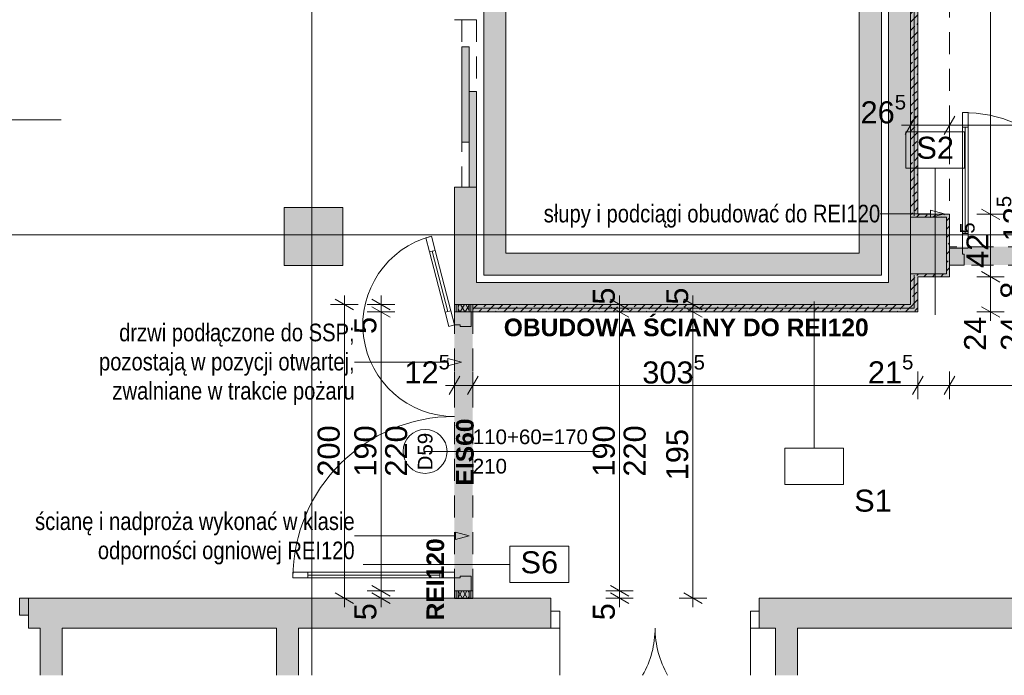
# Paper-space layout 'A-34 RZUT - PIĘTRO 4' of a CAD drawing. Header units: millimetres. Extents: x 0 to 800, y 0 to 550.
# Tile 7 of 15: x 318 to 452, y 111 to 200. Entities that reach past the tile are written whole.
import ezdxf
from ezdxf.xclip import XClip

# ---------------------------------------------------------------- set-up
doc = ezdxf.new("R2010")
doc.units = ezdxf.units.MM
doc.header["$MEASUREMENT"] = 0
doc.header["$XCLIPFRAME"] = 0
for name, pattern in [('ACAD_ISO03W100', [300, 120, -180]), ('DASHDOTX2', [1000, 500, -250, 0, -250]), ('Przer. długie kreski', [2.5, 1.5, -1]), ('PRZERYWANA_DU_A', [550, 350, -200])]:
    doc.linetypes.add(name, pattern=pattern)
for name, color, linetype, lineweight in [('A_linie przekroju_Nr_pióra__1', 7, 'Continuous', 20), ('A_winda_Nr_pióra__1', 7, 'Continuous', 20), ('A_wymiary_Nr_pióra__1', 7, 'Continuous', 20), ('A_wymiary_Nr_pióra__2', 8, 'Continuous', 13), ('A_ściany proj_Nr_pióra__1', 7, 'Continuous', 20), ('A_ściany proj_Nr_pióra__2', 8, 'Continuous', 13), ('A_ściany_Nr_pióra__1', 7, 'Continuous', 20), ('Drzwi Archicad_Nr_pióra__1', 7, 'Continuous', 20), ('Drzwi Archicad_Nr_pióra__3', 252, 'Continuous', 13), ('Znaczniki drzwi Archicada_Nr_pióra__3', 252, 'Continuous', 13)]:
    doc.layers.add(name, color=color, linetype=linetype, lineweight=lineweight)
for name, color, linetype, lineweight, true_color in [('A_opis ścian_Nr_pióra__19', 7, 'Continuous', 5, 0x191919), ('A_opis_Nr_pióra__10', 7, 'Continuous', 13, 0x4b4b4b), ('A_opis_Nr_pióra__255', 7, 'Continuous', 15, 0x242424), ('A_opis_Nr_pióra__8', 7, 'Continuous', 13, 0x4c4c4c), ('A_osie_Nr_pióra__16', 7, 'Continuous', 5, 0x0f0f0f), ('A_ppoż proj_Nr_pióra__10', 7, 'Continuous', 13, 0x4b4b4b), ('A_ppoż proj_Nr_pióra__8', 7, 'Continuous', 13, 0x4c4c4c), ('A_ściany proj_Nr_pióra__10', 7, 'Continuous', 13, 0x4b4b4b), ('A_ściany proj_Nr_pióra__21', 7, 'Continuous', 5, 0xb0b0b0)]:
    doc.layers.add(name, color=color, linetype=linetype, lineweight=lineweight, true_color=true_color)
for name, color, linetype in [('A_podrys', 7, 'Continuous'), ('A_ppoż', 7, 'Continuous'), ('A_ppoż proj', 7, 'Continuous'), ('A_winda', 7, 'Continuous'), ('A_ściany', 7, 'Continuous'), ('A_ściany proj', 7, 'Continuous'), ('Drzwi Archicad', 7, 'Continuous')]:
    doc.layers.add(name, color=color, linetype=linetype)
doc.styles.add('STYL_AUTOMATYCZNY_1', font='arial.ttf')
doc.styles.add('STYL_AUTOMATYCZNY_2', font='ARIALN.TTF')
doc.styles.add('STYL_AUTOMATYCZNY_3', font='arial.ttf')
doc.styles.add('STYL_AUTOMATYCZNY_4', font='arial.ttf')
doc.styles.add('STYL_AUTOMATYCZNY_5', font='arial.ttf')
pattern_1 = [(45, (-3193.2107, -647.6028), (-1.1404925, 1.1404925), []), (45, (-3192.0702, -647.6028), (-1.1404925, 1.1404925), [0.80646, -0.40322])]
pattern_2 = [(0, (-3193.2107, -647.6028), (0, 2), [0, -2])]
pattern_3 = [(60, (-3193.2107, -647.60284), (-0.51961524, 0.3), []), (120, (-3193.2107, -647.60284), (0.51961524, 0.3), [])]

# ---------------------------------------------------------------- blocks, each defined once
blk = doc.blocks.new('Rysunek_1_1', base_point=(-3193.21, -647.6))
at = {"layer": 'A_ppoż', "linetype": 'Continuous', "lineweight": 0, "true_color": 0x121212}
for points in [[(444.3, 166.44), (486.23, 166.44), (486.23, 168.94), (444.3, 168.94)], [(376.83, 121.03), (379.33, 121.03), (379.33, 161.05), (376.83, 161.05)]]:
    blk.add_hatch(color=250, dxfattribs=at).paths.add_polyline_path(points)
at = {"layer": 'A_ppoż proj', "linetype": 'Continuous', "lineweight": 0, "true_color": 0x121212}
blk.add_hatch(color=250, dxfattribs=at).paths.add_polyline_path([(438.99, 243.17), (438.99, 172.95), (443.89, 172.95), (443.89, 165.25), (438.99, 165.25), (438.99, 161.05), (379.33, 161.05), (379.33, 160.05), (439.99, 160.05), (439.99, 164.85), (444.29, 164.85), (444.29, 173.35), (439.99, 173.35), (439.99, 242.77), (444.31, 242.77), (444.31, 251.37), (438.74, 251.37), (438.74, 253.05), (355.88, 253.05), (355.88, 292.05), (353.38, 292.05), (353.38, 253.05), (352.98, 253.05), (352.98, 238.35), (361.88, 238.35), (361.88, 249.05), (376.83, 249.05), (376.83, 250.05), (361.48, 250.05), (361.48, 238.75), (353.38, 238.75), (353.38, 252.05), (437.74, 252.05), (437.74, 250.97), (443.91, 250.97), (443.91, 243.17)])
at = {"layer": 'A_winda', "linetype": 'Continuous', "lineweight": 0, "true_color": 0xfdfdfd}
h = blk.add_hatch(color=7, dxfattribs=at)
h.paths.add_polyline_path([(380.83, 204.05), (380.83, 165.05), (435.01, 165.05), (435.01, 204.05)])
h.paths.add_polyline_path([(432.01, 201.05), (432.01, 168.05), (383.83, 168.05), (383.83, 201.05)], flags=0)
for points in [[(377.83, 196.19), (377.83, 183.19), (378.83, 183.19), (378.83, 196.19)], [(378.83, 190.07), (378.83, 177.07), (379.83, 177.07), (379.83, 190.07)]]:
    blk.add_hatch(color=7, dxfattribs=at).paths.add_polyline_path(points)
at = {"layer": 'A_ściany', "linetype": 'Continuous', "lineweight": 0, "true_color": 0x000000}
for points in [[(438.99, 161.05), (438.99, 243.17), (435.99, 243.17), (435.99, 164.05)], [(376.83, 161.05), (379.83, 164.05), (379.83, 177.07), (376.83, 177.07)], [(361.6, 174.29), (353.64, 174.29), (353.64, 166.39), (361.6, 166.39)], [(443.89, 165.25), (443.89, 172.95), (438.99, 172.95), (438.99, 165.25)], [(435.99, 164.05), (379.83, 164.05), (376.83, 161.05), (438.99, 161.05)], [(318.78, 121.05), (318.78, 116.99), (389.98, 116.99), (389.98, 121.05)], [(418.38, 116.99), (463.98, 116.99), (463.98, 121.05), (418.38, 121.05)], [(323.38, 116.99), (320.38, 116.99), (320.38, 110.55), (323.38, 110.55)], [(355.58, 116.99), (352.58, 116.99), (352.58, 110.55), (355.58, 110.55)], [(423.58, 116.99), (420.58, 116.99), (420.58, 110.55), (423.58, 110.55)]]:
    blk.add_hatch(color=18, dxfattribs=at).paths.add_polyline_path(points)
at = {"layer": 'A_ściany proj', "linetype": 'Continuous', "lineweight": 0, "true_color": 0x4b4b4b}
h = blk.add_hatch(dxfattribs=at)
h.set_pattern_fill('FP_65_0001', color=251, style=0, pattern_type=2)
h.set_pattern_definition(pattern_1)
h.paths.add_polyline_path([(438.99, 243.17), (438.99, 172.95), (439.49, 173.15), (439.49, 242.97)])
h = blk.add_hatch(dxfattribs=at)
h.set_pattern_fill('FP_65_0001', color=251, style=0, pattern_type=2)
h.set_pattern_definition(pattern_1)
h.paths.add_polyline_path([(439.49, 242.77), (439.49, 173.35), (439.99, 173.35), (439.99, 242.77)])
h = blk.add_hatch(dxfattribs=at)
h.set_pattern_fill('FP_65_0001', color=251, style=0, pattern_type=2)
h.set_pattern_definition(pattern_1)
h.paths.add_polyline_path([(439.49, 173.15), (438.99, 172.95), (439.49, 172.95)])
h = blk.add_hatch(dxfattribs=at)
h.set_pattern_fill('FP_65_0001', color=251, style=0, pattern_type=2)
h.set_pattern_definition(pattern_1)
h.paths.add_polyline_path([(439.99, 173.35), (439.49, 173.15), (439.49, 172.95), (439.99, 172.95)])
h = blk.add_hatch(dxfattribs=at)
h.set_pattern_fill('FP_65_0001', color=251, style=0, pattern_type=2)
h.set_pattern_definition(pattern_1)
h.paths.add_polyline_path([(439.49, 173.15), (439.99, 173.35), (439.49, 173.35)])
h = blk.add_hatch(dxfattribs=at)
h.set_pattern_fill('FP_65_0001', color=251, style=0, pattern_type=2)
h.set_pattern_definition(pattern_1)
h.paths.add_polyline_path([(439.99, 172.95), (443.89, 172.95), (444.29, 173.35), (439.99, 173.35)])
h = blk.add_hatch(dxfattribs=at)
h.set_pattern_fill('FP_65_0001', color=251, style=0, pattern_type=2)
h.set_pattern_definition(pattern_1)
h.paths.add_polyline_path([(444.29, 164.85), (444.29, 173.35), (443.89, 172.95), (443.89, 165.25)])
h = blk.add_hatch(dxfattribs=at)
h.set_pattern_fill('FP_65_0001', color=251, style=0, pattern_type=2)
h.set_pattern_definition(pattern_1)
h.paths.add_polyline_path([(438.99, 165.25), (438.99, 161.05), (439.49, 160.55), (439.49, 165.05)])
h = blk.add_hatch(dxfattribs=at)
h.set_pattern_fill('FP_65_0001', color=251, style=0, pattern_type=2)
h.set_pattern_definition(pattern_1)
h.paths.add_polyline_path([(439.49, 165.25), (438.99, 165.25), (439.49, 165.05)])
h = blk.add_hatch(dxfattribs=at)
h.set_pattern_fill('FP_65_0001', color=251, style=0, pattern_type=2)
h.set_pattern_definition(pattern_1)
h.paths.add_polyline_path([(439.49, 165.25), (439.49, 165.05), (439.99, 164.85), (439.99, 165.25)])
h = blk.add_hatch(dxfattribs=at)
h.set_pattern_fill('FP_65_0001', color=251, style=0, pattern_type=2)
h.set_pattern_definition(pattern_1)
h.paths.add_polyline_path([(439.99, 164.85), (444.29, 164.85), (443.89, 165.25), (439.99, 165.25)])
h = blk.add_hatch(dxfattribs=at)
h.set_pattern_fill('FP_65_0001', color=251, style=0, pattern_type=2)
h.set_pattern_definition(pattern_1)
h.paths.add_polyline_path([(439.99, 164.85), (439.49, 165.05), (439.49, 164.85)])
h = blk.add_hatch(dxfattribs=at)
h.set_pattern_fill('FP_65_0001', color=251, style=0, pattern_type=2)
h.set_pattern_definition(pattern_1)
h.paths.add_polyline_path([(439.49, 164.85), (439.49, 160.55), (439.99, 160.05), (439.99, 164.85)])
at = {"layer": 'A_ściany proj', "linetype": 'Continuous', "lineweight": 13}
h = blk.add_hatch(dxfattribs=at)
h.set_pattern_fill('gypsum_0001', color=8, style=0, pattern_type=2)
h.set_pattern_definition(pattern_2)
h.paths.add_polyline_path([(376.83, 161.05), (376.83, 160.05), (377.08, 160.05), (377.08, 161.05)])
h = blk.add_hatch(dxfattribs=at)
h.set_pattern_fill('gypsum_0001', color=8, style=0, pattern_type=2)
h.set_pattern_definition(pattern_2)
h.paths.add_polyline_path([(377.33, 161.05), (377.08, 161.05), (377.08, 160.05), (377.33, 160.05)])
h = blk.add_hatch(dxfattribs=at)
h.set_pattern_fill('batt_insulation_0001', color=8, style=0, pattern_type=2)
h.set_pattern_definition(pattern_3)
h.paths.add_polyline_path([(377.33, 161.05), (377.33, 160.05), (378.83, 160.05), (378.83, 161.05)])
h = blk.add_hatch(dxfattribs=at)
h.set_pattern_fill('gypsum_0001', color=8, style=0, pattern_type=2)
h.set_pattern_definition(pattern_2)
h.paths.add_polyline_path([(378.83, 161.05), (378.83, 160.05), (379.08, 160.05), (379.08, 161.05)])
h = blk.add_hatch(dxfattribs=at)
h.set_pattern_fill('gypsum_0001', color=8, style=0, pattern_type=2)
h.set_pattern_definition(pattern_2)
h.paths.add_polyline_path([(379.08, 161.05), (379.08, 160.05), (379.33, 160.05), (379.33, 161.05)])
at = {"layer": 'A_ściany proj', "linetype": 'Continuous', "lineweight": 0, "true_color": 0x4b4b4b}
h = blk.add_hatch(dxfattribs=at)
h.set_pattern_fill('FP_65_0001', color=251, style=0, pattern_type=2)
h.set_pattern_definition(pattern_1)
h.paths.add_polyline_path([(438.99, 161.05), (379.33, 161.05), (379.33, 160.55), (439.49, 160.55)])
h = blk.add_hatch(dxfattribs=at)
h.set_pattern_fill('FP_65_0001', color=251, style=0, pattern_type=2)
h.set_pattern_definition(pattern_1)
h.paths.add_polyline_path([(379.33, 160.05), (439.99, 160.05), (439.49, 160.55), (379.33, 160.55)])
at = {"layer": 'A_ściany proj', "linetype": 'Continuous', "lineweight": 13}
h = blk.add_hatch(dxfattribs=at)
h.set_pattern_fill('gypsum_0001', color=8, style=0, pattern_type=2)
h.set_pattern_definition(pattern_2)
h.paths.add_polyline_path([(376.83, 121.03), (377.08, 121.03), (377.08, 122.05), (376.83, 122.05)])
h = blk.add_hatch(dxfattribs=at)
h.set_pattern_fill('gypsum_0001', color=8, style=0, pattern_type=2)
h.set_pattern_definition(pattern_2)
h.paths.add_polyline_path([(377.08, 122.05), (377.08, 121.03), (377.33, 121.03), (377.33, 122.05)])
h = blk.add_hatch(dxfattribs=at)
h.set_pattern_fill('batt_insulation_0001', color=8, style=0, pattern_type=2)
h.set_pattern_definition(pattern_3)
h.paths.add_polyline_path([(377.33, 121.03), (378.83, 121.03), (378.83, 122.05), (377.33, 122.05)])
h = blk.add_hatch(dxfattribs=at)
h.set_pattern_fill('gypsum_0001', color=8, style=0, pattern_type=2)
h.set_pattern_definition(pattern_2)
h.paths.add_polyline_path([(378.83, 121.03), (379.08, 121.03), (379.08, 122.05), (378.83, 122.05)])
h = blk.add_hatch(dxfattribs=at)
h.set_pattern_fill('gypsum_0001', color=8, style=0, pattern_type=2)
h.set_pattern_definition(pattern_2)
h.paths.add_polyline_path([(379.08, 121.03), (379.33, 121.03), (379.33, 122.05), (379.08, 122.05)])
at = {"layer": 'Drzwi Archicad', "linetype": 'Continuous', "lineweight": 0, "true_color": 0xfdfdfd}
blk.add_hatch(color=7, dxfattribs=at).paths.add_polyline_path([(318.78, 121.05), (317.58, 121.05), (317.58, 118.75), (318.78, 118.75)])
at = {"layer": 'A_linie przekroju_Nr_pióra__1', "color": 7, "linetype": 'ACAD_ISO03W100', "lineweight": 20, "ltscale": 2}
blk.add_line((83.24, 186.21), (545.17, 186.21), dxfattribs=at)
at = {"layer": 'A_opis ścian_Nr_pióra__19', "color": 250, "linetype": 'Continuous', "lineweight": 5, "ltscale": 2, "true_color": 0x191919}
for p, q in [((446.35, 184.61), (438.35, 184.61)), ((438.35, 184.61), (438.35, 179.66)), ((446.35, 179.66), (446.35, 184.61)), ((438.35, 179.66), (446.35, 179.66)), ((442.35, 179.66), (442.35, 159.66)), ((425.87, 141.47), (425.87, 161.47)), ((429.87, 141.47), (421.87, 141.47)), ((421.87, 141.47), (421.87, 136.52)), ((429.87, 136.52), (429.87, 141.47)), ((421.87, 136.52), (429.87, 136.52)), ((392.4, 128.12), (384.4, 128.12)), ((384.4, 128.12), (384.4, 123.17)), ((392.4, 123.17), (392.4, 128.12)), ((384.4, 125.65), (364.4, 125.65)), ((384.4, 123.17), (392.4, 123.17))]:
    blk.add_line(p, q, dxfattribs=at)
at = {"layer": 'A_opis_Nr_pióra__255', "color": 250, "linetype": 'Continuous', "lineweight": 15, "ltscale": 2, "true_color": 0x242424}
for p, q in [((435.01, 173.43), (434.85, 173.43)), ((441.71, 173.43), (435.01, 173.43)), ((441.71, 172.93), (441.71, 173.93)), ((443.57, 173.43), (441.71, 173.93)), ((443.57, 173.43), (441.71, 172.93)), ((367.25, 153.22), (363.23, 153.22)), ((375.95, 153.22), (367.25, 153.22)), ((375.95, 152.72), (375.95, 153.72)), ((377.81, 153.22), (375.95, 153.72)), ((377.81, 153.22), (375.95, 152.72)), ((363.39, 129.53), (363.23, 129.53)), ((376.98, 129.53), (363.39, 129.53)), ((376.98, 129.03), (376.98, 130.03)), ((378.84, 129.53), (376.98, 130.03)), ((378.84, 129.53), (376.98, 129.03))]:
    blk.add_line(p, q, dxfattribs=at)
at = {"layer": 'A_osie_Nr_pióra__16', "color": 250, "linetype": 'DASHDOTX2', "lineweight": 5, "ltscale": 2, "true_color": 0x0f0f0f}
for p, q in [((357.38, 409.46), (357.38, 110.55)), ((545.17, 170.55), (96.77, 170.55))]:
    blk.add_line(p, q, dxfattribs=at)
at = {"layer": 'A_ppoż proj_Nr_pióra__10', "color": 251, "linetype": 'Przer. długie kreski', "lineweight": 13, "ltscale": 2, "true_color": 0x4b4b4b}
blk.add_line((444.31, 243.17), (444.29, 172.95), dxfattribs=at)
at = {"layer": 'A_winda_Nr_pióra__1', "color": 7, "linetype": 'Przer. długie kreski', "lineweight": 20, "ltscale": 2}
for p, q in [((377.83, 199.87), (377.83, 177.07)), ((379.83, 199.87), (379.83, 177.87))]:
    blk.add_line(p, q, dxfattribs=at)
at = {"layer": 'A_winda_Nr_pióra__1', "color": 7, "linetype": 'PRZERYWANA_DU_A', "lineweight": 20, "ltscale": 2, "flags": 128}
for points in [[(380.83, 204.05), (435.01, 204.05), (435.01, 165.05), (380.83, 165.05)], [(432.01, 201.05), (432.01, 168.05), (383.83, 168.05), (383.83, 201.05)]]:
    blk.add_lwpolyline(points, close=True, dxfattribs=at)
at = {"layer": 'A_winda_Nr_pióra__1', "color": 7, "linetype": 'Continuous', "lineweight": 20, "ltscale": 2, "flags": 128}
for points in [[(377.83, 196.19), (377.83, 183.19), (378.83, 183.19), (378.83, 196.19)], [(378.83, 190.07), (378.83, 177.07), (379.83, 177.07), (379.83, 190.07)]]:
    blk.add_lwpolyline(points, close=True, dxfattribs=at)
at = {"layer": 'A_wymiary_Nr_pióra__1', "color": 7, "linetype": 'Continuous', "lineweight": 20, "ltscale": 2}
for p, q in [((439.71, 186.73), (438.27, 184.23)), ((445.01, 186.73), (443.57, 184.23)), ((448.64, 174.07), (451.14, 172.63)), ((448.64, 165.57), (451.14, 164.13)), ((363.08, 160.32), (360.58, 161.77)), ((365.58, 161.77), (368.08, 160.32)), ((398.08, 161.77), (400.58, 160.32)), ((408.08, 161.77), (410.58, 160.32)), ((368.08, 159.32), (365.58, 160.77)), ((400.58, 159.32), (398.08, 160.77)), ((410.58, 159.32), (408.08, 160.77)), ((448.64, 160.77), (451.14, 159.33)), ((377.56, 151.3), (376.11, 148.8)), ((380.06, 151.3), (378.61, 148.8)), ((440.71, 151.3), (439.27, 148.8)), ((445.01, 151.3), (443.57, 148.8)), ((365.58, 122.77), (368.08, 121.32)), ((398.08, 122.77), (400.58, 121.32)), ((360.58, 121.77), (363.08, 120.33)), ((365.58, 121.77), (368.08, 120.33)), ((398.08, 121.77), (400.58, 120.33)), ((408.08, 121.77), (410.58, 120.33))]:
    blk.add_line(p, q, dxfattribs=at)
at = {"layer": 'A_wymiary_Nr_pióra__2', "color": 8, "linetype": 'Continuous', "lineweight": 13, "ltscale": 2}
for p, q in [((449.89, 173.35), (449.89, 242.77)), ((438.99, 183.61), (438.99, 187.36)), ((444.29, 183.61), (444.29, 187.36)), ((437.77, 185.48), (438.99, 185.48)), ((438.99, 185.48), (444.29, 185.48)), ((444.29, 185.48), (486.23, 185.48)), ((451.77, 173.35), (448.02, 173.35)), ((449.89, 164.85), (449.89, 173.35)), ((451.77, 164.85), (448.02, 164.85)), ((449.89, 160.05), (449.89, 164.85)), ((363.71, 161.05), (359.96, 161.05)), ((361.83, 161.05), (361.83, 162.27)), ((361.83, 121.05), (361.83, 161.05)), ((368.71, 161.05), (364.96, 161.05)), ((366.83, 161.05), (366.83, 162.27)), ((366.83, 160.05), (366.83, 161.05)), ((401.21, 161.05), (397.46, 161.05)), ((399.33, 161.05), (399.33, 162.27)), ((399.33, 160.05), (399.33, 161.05)), ((411.21, 161.05), (407.46, 161.05)), ((409.33, 161.05), (409.33, 162.27)), ((409.33, 160.05), (409.33, 161.05)), ((368.71, 160.05), (364.96, 160.05)), ((366.83, 122.05), (366.83, 160.05)), ((401.21, 160.05), (397.46, 160.05)), ((399.33, 122.05), (399.33, 160.05)), ((411.21, 160.05), (407.46, 160.05)), ((409.33, 121.05), (409.33, 160.05)), ((451.77, 160.05), (448.02, 160.05)), ((449.89, 158.82), (449.89, 160.05)), ((376.83, 148.17), (376.83, 151.92)), ((379.33, 148.17), (379.33, 151.92)), ((439.99, 148.17), (439.99, 151.92)), ((444.29, 148.17), (444.29, 151.92)), ((375.61, 150.05), (376.83, 150.05)), ((376.83, 150.05), (379.33, 150.05)), ((379.33, 150.05), (439.99, 150.05)), ((439.99, 150.05), (444.29, 150.05)), ((444.29, 150.05), (485.29, 150.05)), ((363.71, 121.05), (359.96, 121.05)), ((361.83, 119.82), (361.83, 121.05)), ((368.71, 122.05), (364.96, 122.05)), ((368.71, 121.05), (364.96, 121.05)), ((366.83, 121.05), (366.83, 122.05)), ((366.83, 119.82), (366.83, 121.05)), ((401.21, 122.05), (397.46, 122.05)), ((401.21, 121.05), (397.46, 121.05)), ((399.33, 121.05), (399.33, 122.05)), ((399.33, 119.82), (399.33, 121.05)), ((411.21, 121.05), (407.46, 121.05)), ((409.33, 119.82), (409.33, 121.05))]:
    blk.add_line(p, q, dxfattribs=at)
at = {"layer": 'A_ściany proj_Nr_pióra__1', "color": 7, "linetype": 'Continuous', "lineweight": 20, "ltscale": 2, "flags": 128}
for points in [[(438.99, 243.17), (438.99, 172.95)], [(439.99, 173.35), (439.99, 242.77)], [(444.29, 173.35), (439.99, 173.35)], [(444.29, 164.85), (444.29, 173.35)], [(439.99, 172.95), (443.89, 172.95)], [(443.89, 172.95), (443.89, 165.25)], [(438.99, 165.25), (438.99, 161.05)], [(443.89, 165.25), (439.99, 165.25)], [(439.99, 160.05), (439.99, 164.85)], [(439.99, 164.85), (444.29, 164.85)], [(376.83, 161.05), (376.83, 160.05)], [(379.33, 160.05), (379.33, 161.05)], [(438.99, 161.05), (379.33, 161.05)], [(379.33, 160.05), (439.99, 160.05)], [(376.83, 122.05), (376.83, 121.03)], [(379.33, 121.03), (379.33, 122.05)]]:
    blk.add_lwpolyline(points, dxfattribs=at)
at = {"layer": 'A_ściany proj_Nr_pióra__10', "color": 251, "linetype": 'Continuous', "lineweight": 13, "ltscale": 2, "true_color": 0x4b4b4b}
for p, q in [((439.49, 173.15), (439.49, 242.97)), ((439.49, 242.97), (439.49, 173.15)), ((439.49, 160.55), (439.49, 165.05)), ((439.49, 165.05), (439.49, 160.55)), ((379.33, 160.55), (439.49, 160.55)), ((439.49, 160.55), (379.33, 160.55))]:
    blk.add_line(p, q, dxfattribs=at)
at = {"layer": 'A_ściany proj_Nr_pióra__2', "color": 8, "linetype": 'Continuous', "lineweight": 13, "ltscale": 2, "flags": 128}
for points in [[(438.99, 172.95), (439.49, 172.95)], [(439.49, 172.95), (439.99, 172.95)], [(438.99, 165.25), (439.49, 165.25)], [(439.49, 165.25), (439.99, 165.25)], [(379.33, 160.55), (379.33, 161.05)], [(379.33, 160.05), (379.33, 160.55)]]:
    blk.add_lwpolyline(points, dxfattribs=at)
at = {"layer": 'A_ściany proj_Nr_pióra__21', "color": 253, "linetype": 'Continuous', "lineweight": 5, "ltscale": 2, "true_color": 0xb0b0b0}
for p, q in [((444.29, 168.74), (444.29, 168.94)), ((444.29, 168.69), (444.29, 168.74)), ((444.29, 168.44), (444.29, 168.69)), ((444.29, 166.94), (444.29, 168.44)), ((444.29, 166.69), (444.29, 166.94)), ((444.29, 166.44), (444.29, 166.69)), ((377.08, 161.05), (377.08, 160.05)), ((377.33, 161.05), (377.33, 160.05)), ((378.83, 160.05), (378.83, 161.05)), ((379.08, 160.05), (379.08, 161.05)), ((376.83, 160.05), (377.08, 160.05)), ((377.08, 160.05), (377.33, 160.05)), ((377.33, 160.05), (378.83, 160.05)), ((378.83, 160.05), (379.08, 160.05)), ((379.08, 160.05), (379.13, 160.05)), ((379.13, 160.05), (379.33, 160.05)), ((376.83, 122.05), (377.08, 122.05)), ((377.08, 122.05), (377.08, 121.03)), ((377.08, 122.05), (377.33, 122.05)), ((377.33, 122.05), (377.33, 121.03)), ((377.33, 122.05), (378.83, 122.05)), ((378.83, 121.03), (378.83, 122.05)), ((378.83, 122.05), (379.08, 122.05)), ((379.08, 121.03), (379.08, 122.05)), ((379.08, 122.05), (379.13, 122.05)), ((379.13, 122.05), (379.33, 122.05))]:
    blk.add_line(p, q, dxfattribs=at)
at = {"layer": 'A_ściany proj_Nr_pióra__21', "color": 253, "linetype": 'Continuous', "lineweight": 5, "ltscale": 2, "true_color": 0xb0b0b0, "flags": 128}
for points in [[(377.08, 161.05), (376.83, 161.05)], [(377.33, 161.05), (377.08, 161.05)], [(378.83, 161.05), (377.33, 161.05)], [(379.08, 161.05), (378.83, 161.05)], [(379.33, 161.05), (379.08, 161.05)], [(377.08, 121.03), (376.83, 121.03)], [(377.33, 121.03), (377.08, 121.03)], [(378.83, 121.03), (377.33, 121.03)], [(379.08, 121.03), (378.83, 121.03)], [(379.33, 121.03), (379.08, 121.03)]]:
    blk.add_lwpolyline(points, dxfattribs=at)
at = {"layer": 'A_ściany_Nr_pióra__1', "color": 7, "linetype": 'Continuous', "lineweight": 20, "ltscale": 2}
for p, q in [((379.83, 199.87), (376.83, 199.87)), ((379.83, 177.07), (376.83, 177.07)), ((318.78, 121.05), (319.72, 121.05)), ((318.78, 121.05), (318.78, 118.75)), ((389.98, 121.05), (389.24, 121.05)), ((389.98, 119.29), (389.98, 121.05)), ((418.38, 121.05), (419.12, 121.05)), ((418.38, 119.29), (418.38, 121.05)), ((318.78, 118.75), (318.78, 116.99)), ((389.98, 116.99), (389.98, 119.29)), ((418.38, 116.99), (418.38, 119.29)), ((318.78, 116.99), (319.52, 116.99)), ((389.98, 116.99), (389.24, 116.99)), ((418.38, 116.99), (419.12, 116.99))]:
    blk.add_line(p, q, dxfattribs=at)
at = {"layer": 'A_ściany_Nr_pióra__1', "color": 7, "linetype": 'Continuous', "lineweight": 20, "ltscale": 2, "flags": 128}
for points in [[(438.99, 161.05), (438.99, 243.17)], [(435.99, 205.05), (435.99, 164.05)], [(376.83, 177.07), (376.83, 161.05)], [(379.83, 164.05), (379.83, 177.07)], [(361.6, 174.29), (353.64, 174.29)], [(353.64, 174.29), (353.64, 166.39)], [(361.6, 166.39), (361.6, 174.29)], [(443.89, 172.95), (438.99, 172.95)], [(438.99, 172.95), (438.99, 165.25)], [(443.89, 165.25), (443.89, 172.95)], [(353.64, 166.39), (361.6, 166.39)], [(438.99, 165.25), (443.89, 165.25)], [(435.99, 164.05), (379.83, 164.05)], [(376.83, 161.05), (438.99, 161.05)], [(389.98, 121.05), (318.78, 121.05)], [(463.98, 121.05), (418.38, 121.05)], [(318.78, 116.99), (320.38, 116.99)], [(320.38, 116.99), (320.38, 110.55)], [(323.38, 116.99), (352.58, 116.99)], [(323.38, 110.55), (323.38, 116.99)], [(352.58, 116.99), (352.58, 110.55)], [(355.58, 116.99), (389.98, 116.99)], [(355.58, 110.55), (355.58, 116.99)], [(418.38, 116.99), (420.58, 116.99)], [(420.58, 116.99), (420.58, 110.55)], [(423.58, 116.99), (463.98, 116.99)], [(423.58, 110.55), (423.58, 116.99)]]:
    blk.add_lwpolyline(points, dxfattribs=at)
at = {"layer": 'Drzwi Archicad_Nr_pióra__1', "color": 7, "linetype": 'Continuous', "lineweight": 20, "ltscale": 2}
for p, q in [((379.83, 199.87), (376.83, 199.87)), ((379.83, 177.07), (376.83, 177.07)), ((318.78, 121.05), (317.58, 121.05)), ((317.58, 121.05), (317.58, 118.75)), ((318.78, 118.75), (318.78, 121.05)), ((318.78, 121.05), (318.78, 118.75)), ((318.78, 121.05), (318.78, 118.75)), ((318.78, 121.05), (319.72, 121.05)), ((318.78, 121.05), (319.72, 121.05)), ((389.98, 121.05), (389.24, 121.05)), ((389.98, 121.05), (389.24, 121.05)), ((389.98, 119.29), (389.98, 121.05)), ((389.98, 119.29), (389.98, 121.05)), ((418.38, 119.29), (418.38, 121.05)), ((418.38, 119.29), (418.38, 121.05)), ((418.38, 121.05), (419.12, 121.05)), ((418.38, 121.05), (419.12, 121.05)), ((317.58, 118.75), (318.78, 118.75)), ((318.78, 118.75), (318.78, 116.99)), ((318.78, 118.75), (318.78, 116.99)), ((389.98, 119.29), (391.18, 119.29)), ((389.98, 116.99), (389.98, 119.29)), ((389.98, 116.99), (389.98, 119.29)), ((389.98, 116.99), (389.98, 119.29)), ((391.18, 119.29), (391.18, 116.99)), ((417.18, 116.99), (417.18, 119.29)), ((417.18, 119.29), (418.38, 119.29)), ((418.38, 119.29), (418.38, 116.99)), ((418.38, 116.99), (418.38, 119.29)), ((418.38, 116.99), (418.38, 119.29)), ((318.78, 116.99), (319.52, 116.99)), ((318.78, 116.99), (319.52, 116.99)), ((389.98, 116.99), (389.24, 116.99)), ((389.98, 116.99), (389.24, 116.99)), ((391.18, 116.99), (389.98, 116.99)), ((391.18, 116.99), (391.18, 110.55)), ((418.38, 116.99), (417.18, 116.99)), ((417.18, 116.99), (417.18, 110.55)), ((418.38, 116.99), (419.12, 116.99)), ((418.38, 116.99), (419.12, 116.99))]:
    blk.add_line(p, q, dxfattribs=at)
for centre, start, end in [((391.18, 116.99), 330.3049, 0), ((417.18, 116.99), 180, 209.6951)]:
    blk.add_arc(centre, 13, start, end, dxfattribs=at)
at = {"layer": 'Drzwi Archicad_Nr_pióra__3', "color": 252, "linetype": 'Continuous', "lineweight": 13, "ltscale": 2}
for p, q in [((446.05, 187.22), (446.05, 185.22)), ((446.85, 187.22), (446.05, 187.22)), ((446.85, 185.22), (446.85, 187.22)), ((446.05, 185.22), (446.85, 185.22)), ((446.45, 185.22), (446.45, 170.74)), ((446.85, 170.74), (446.05, 170.74)), ((446.05, 170.74), (446.05, 168.74)), ((446.85, 168.74), (446.85, 170.74)), ((372.92, 170.17), (373.7, 170.37)), ((373.43, 168.23), (372.92, 170.17)), ((373.7, 170.37), (374.2, 168.43)), ((374.2, 168.43), (373.43, 168.23)), ((373.81, 168.33), (375.94, 160.12)), ((444.29, 168.74), (444.29, 168.94)), ((444.29, 166.44), (444.29, 168.74)), ((444.29, 168.74), (446.05, 168.74)), ((444.29, 168.69), (444.29, 168.74)), ((444.29, 168.69), (444.29, 168.74)), ((444.29, 168.44), (444.29, 168.69)), ((444.29, 168.44), (444.29, 168.69)), ((444.29, 166.94), (444.29, 168.44)), ((444.29, 166.94), (444.29, 168.44)), ((446.05, 168.74), (446.05, 167.94)), ((446.05, 168.74), (446.85, 168.74)), ((446.05, 167.94), (446.29, 167.94)), ((446.29, 167.94), (446.29, 166.44)), ((444.29, 166.69), (444.29, 166.94)), ((444.29, 166.69), (444.29, 166.94)), ((444.29, 166.44), (444.29, 166.69)), ((444.29, 166.44), (444.29, 166.69)), ((446.29, 166.44), (444.29, 166.44)), ((375.56, 160.02), (376.33, 160.22)), ((376.06, 158.09), (375.56, 160.02)), ((376.33, 160.22), (376.83, 158.29)), ((376.83, 158.29), (376.83, 160.05)), ((376.83, 160.05), (379.13, 160.05)), ((376.83, 160.05), (377.08, 160.05)), ((376.83, 160.05), (377.08, 160.05)), ((377.08, 160.05), (377.33, 160.05)), ((377.08, 160.05), (377.33, 160.05)), ((377.33, 160.05), (378.83, 160.05)), ((377.33, 160.05), (378.83, 160.05)), ((378.83, 160.05), (379.08, 160.05)), ((378.83, 160.05), (379.08, 160.05)), ((379.08, 160.05), (379.13, 160.05)), ((379.08, 160.05), (379.13, 160.05)), ((379.13, 160.05), (379.13, 158.05)), ((379.13, 160.05), (379.33, 160.05)), ((376.83, 158.29), (376.06, 158.09)), ((377.63, 158.29), (376.83, 158.29)), ((377.63, 158.05), (377.63, 158.29)), ((379.13, 158.05), (377.63, 158.05)), ((356.83, 124.61), (354.83, 124.61)), ((354.83, 124.61), (354.83, 123.81)), ((354.83, 123.81), (356.83, 123.81)), ((356.83, 123.81), (356.83, 124.61)), ((356.83, 124.21), (374.83, 124.21)), ((376.83, 124.61), (374.83, 124.61)), ((374.83, 124.61), (374.83, 123.81)), ((374.83, 123.81), (376.83, 123.81)), ((376.83, 123.81), (376.83, 124.61)), ((376.83, 122.05), (376.83, 123.81)), ((376.83, 123.81), (377.63, 123.81)), ((377.63, 123.81), (377.63, 124.05)), ((377.63, 124.05), (379.13, 124.05)), ((379.13, 124.05), (379.13, 122.05)), ((379.13, 122.05), (376.83, 122.05)), ((376.83, 122.05), (377.08, 122.05)), ((376.83, 122.05), (377.08, 122.05)), ((377.08, 122.05), (377.33, 122.05)), ((377.08, 122.05), (377.33, 122.05)), ((377.33, 122.05), (378.83, 122.05)), ((377.33, 122.05), (378.83, 122.05)), ((378.83, 122.05), (379.08, 122.05)), ((378.83, 122.05), (379.08, 122.05)), ((379.08, 122.05), (379.13, 122.05)), ((379.08, 122.05), (379.13, 122.05)), ((379.13, 122.05), (379.33, 122.05))]:
    blk.add_line(p, q, dxfattribs=at)
at = {"layer": 'Drzwi Archicad_Nr_pióra__3', "color": 252, "linetype": 'Przer. długie kreski', "lineweight": 13, "ltscale": 2}
for p, q in [((485.29, 168.94), (444.29, 168.94)), ((485.29, 166.44), (444.29, 166.44)), ((376.83, 160.05), (376.83, 122.05)), ((379.33, 160.05), (379.33, 122.05))]:
    blk.add_line(p, q, dxfattribs=at)
at = {"layer": 'Drzwi Archicad_Nr_pióra__3', "color": 252, "linetype": 'Continuous', "lineweight": 13, "ltscale": 2, "flags": 128}
for points in [[(446.05, 185.22), (446.05, 170.74), (446.45, 170.74), (446.45, 185.22)], [(446.45, 185.22), (446.45, 170.74), (446.85, 170.74), (446.85, 185.22)], [(373.81, 168.33), (375.94, 160.12), (375.56, 160.02), (373.43, 168.23)], [(374.2, 168.43), (376.33, 160.22), (375.94, 160.12), (373.81, 168.33)], [(356.83, 124.21), (374.83, 124.21), (374.83, 124.61), (356.83, 124.61)], [(356.83, 123.81), (374.83, 123.81), (374.83, 124.21), (356.83, 124.21)]]:
    blk.add_lwpolyline(points, close=True, dxfattribs=at)
at = {"layer": 'Drzwi Archicad_Nr_pióra__3', "color": 252, "linetype": 'Continuous', "lineweight": 13, "ltscale": 2}
for centre, radius, start, end in [((446.05, 168.74), 18.48, 0, 90), ((376.83, 158.29), 12.48, 104.546, 270), ((376.83, 123.81), 22, 90, 180)]:
    blk.add_arc(centre, radius, start, end, dxfattribs=at)
at = {"layer": 'Znaczniki drzwi Archicada_Nr_pióra__3', "color": 252, "linetype": 'Continuous', "lineweight": 13, "ltscale": 2}
blk.add_line((372.83, 141.05), (396.61, 141.05), dxfattribs=at)
at = {"layer": 'Znaczniki drzwi Archicada_Nr_pióra__3', "color": 252, "linetype": 'Continuous', "lineweight": 13, "ltscale": 2, "flags": 128}
blk.add_lwpolyline([(372.83, 144.05, 1), (372.83, 138.05, 1)], format="xyb", close=True, dxfattribs=at)
at = {"layer": 'A_opis ścian_Nr_pióra__19', "color": 250, "linetype": 'Continuous', "lineweight": 5, "true_color": 0x191919, "char_height": 3, "attachment_point": 2, "style": 'STYL_AUTOMATYCZNY_1'}
for s, insert in [('\\A1;{\\pqc;\\fArial|b0|i0|c238|p0;\\W1.000000;S2}', (442.35, 183.92)), ('\\A1;{\\pqc;\\fArial|b0|i0|c238|p0;\\W1.000000;S1}', (433.87, 135.84)), ('\\A1;{\\pqc;\\fArial|b0|i0|c238|p0;\\W1.000000;S6}', (388.4, 127.44))]:
    blk.add_mtext(s, dxfattribs=dict(at, insert=insert))
at = {"layer": 'A_opis_Nr_pióra__10', "color": 251, "linetype": 'Continuous', "lineweight": 13, "true_color": 0x4b4b4b, "insert": (434.85, 173.09), "char_height": 2.4, "attachment_point": 6, "style": 'STYL_AUTOMATYCZNY_2'}
blk.add_mtext('\\A1;{\\pqr;\\fArial Narrow|b0|i0|c238|p0;\\W1.000000;słupy i podciągi obudować do REI120}', dxfattribs=at)
at = {"layer": 'A_opis_Nr_pióra__10', "color": 251, "linetype": 'Continuous', "lineweight": 13, "true_color": 0x4b4b4b, "insert": (363.23, 129.19), "char_height": 2.4, "width": 45.5157, "attachment_point": 6, "line_spacing_factor": 0.992932, "style": 'STYL_AUTOMATYCZNY_2'}
blk.add_mtext('\\A1;{\\pqr;\\fArial Narrow|b0|i0|c238|p0;\\W1.000000;ścianę i nadproża wykonać w klasie odporności ogniowej REI120}', dxfattribs=at)
at = {"layer": 'A_opis_Nr_pióra__8', "color": 251, "linetype": 'Continuous', "lineweight": 13, "true_color": 0x4c4c4c, "insert": (363.23, 152.92), "char_height": 2.4, "width": 36.2405, "attachment_point": 6, "line_spacing_factor": 0.99263, "style": 'STYL_AUTOMATYCZNY_2'}
blk.add_mtext('\\A1;{\\pqr;\\fArial Narrow|b0|i0|c238|p0;\\W1.000000;drzwi podłączone do SSP; pozostają w pozycji otwartej, zwalniane w trakcie pożaru}', dxfattribs=at)
at = {"layer": 'A_ppoż proj_Nr_pióra__8', "color": 251, "linetype": 'Continuous', "lineweight": 13, "true_color": 0x4c4c4c, "insert": (408.42, 157.93), "char_height": 2.4, "attachment_point": 5, "style": 'STYL_AUTOMATYCZNY_3'}
blk.add_mtext('\\A1;{\\pqc;\\fArial|b1|i0|c238|p0;\\W1.000000;OBUDOWA ŚCIANY DO REI120}', dxfattribs=at)
at = {"layer": 'A_ppoż proj_Nr_pióra__8', "color": 251, "linetype": 'Continuous', "lineweight": 13, "true_color": 0x4c4c4c, "char_height": 2.4, "attachment_point": 5, "rotation": 90, "style": 'STYL_AUTOMATYCZNY_3'}
for s, insert in [('\\A1;{\\pqc;\\fArial|b1|i0|c238|p0;\\W1.000000;EIS60}', (378.27, 140.97)), ('\\A1;{\\pqc;\\fArial|b1|i0|c238|p0;\\W1.000000;REI120}', (374.24, 123.61))]:
    blk.add_mtext(s, dxfattribs=dict(at, insert=insert))
at = {"layer": 'A_wymiary_Nr_pióra__1', "color": 7, "linetype": 'Continuous', "lineweight": 20, "char_height": 3, "attachment_point": 7, "style": 'STYL_AUTOMATYCZNY_1'}
for s, insert in [('\\A1;{\\pql;\\fArial|b0|i0|c238|p0;\\W1.000000;26\\fArial|b0|i0|c238|p0;\\W1.000000;\\A1{\\H.66x;\\S5^  ;}}', (432.18, 184.87)), ('\\A1;{\\pql;\\fArial|b0|i0|c238|p0;\\W1.000000;12\\fArial|b0|i0|c238|p0;\\W1.000000;\\A1{\\H.66x;\\S5^  ;}}', (370.02, 149.45)), ('\\A1;{\\pql;\\fArial|b0|i0|c238|p0;\\W1.000000;303\\fArial|b0|i0|c238|p0;\\W1.000000;\\A1{\\H.66x;\\S5^  ;}}', (402.43, 149.43)), ('\\A1;{\\pql;\\fArial|b0|i0|c238|p0;\\W1.000000;21\\fArial|b0|i0|c238|p0;\\W1.000000;\\A1{\\H.66x;\\S5^  ;}}', (433.18, 149.45))]:
    blk.add_mtext(s, dxfattribs=dict(at, insert=insert))
at = {"layer": 'A_wymiary_Nr_pióra__1', "color": 7, "linetype": 'Continuous', "lineweight": 20, "char_height": 3, "attachment_point": 7, "rotation": 90, "style": 'STYL_AUTOMATYCZNY_1'}
for s, insert in [('\\A1;{\\pql;\\fArial|b0|i0|c238|p0;\\W1.000000;12\\fArial|b0|i0|c238|p0;\\W1.000000;\\A1{\\H.66x;\\S5^  ;}}', (455.49, 169.66)), ('\\A1;{\\pql;\\fArial|b0|i0|c238|p0;\\W1.000000;42\\fArial|b0|i0|c238|p0;\\W1.000000;\\A1{\\H.66x;\\S5^  ;}}', (450.49, 166.05))]:
    blk.add_mtext(s, dxfattribs=dict(at, insert=insert))
at = {"layer": 'A_wymiary_Nr_pióra__1', "color": 7, "linetype": 'Continuous', "lineweight": 20, "char_height": 3, "attachment_point": 7, "rotation": 90, "style": 'STYL_AUTOMATYCZNY_5'}
for s, insert, width in [('\\A1;{\\pql;\\fArial|b0|i0|c238|p0;\\W1.000000;8}', (454.29, 161.84), 2.2882), ('\\A1;{\\pql;\\fArial|b0|i0|c238|p0;\\W1.000000;5}', (398.73, 161.04), 2.2882), ('\\A1;{\\pql;\\fArial|b0|i0|c238|p0;\\W1.000000;5}', (408.73, 161.04), 2.2882), ('\\A1;{\\pql;\\fArial|b0|i0|c238|p0;\\W1.000000;5}', (366.23, 157.04), 2.2882), ('\\A1;{\\pql;\\fArial|b0|i0|c238|p0;\\W1.000000;24}', (449.29, 154.75), 4.5763), ('\\A1;{\\pql;\\fArial|b0|i0|c238|p0;\\W1.000000;24}', (454.29, 154.75), 4.5763), ('\\A1;{\\pql;\\fArial|b0|i0|c238|p0;\\W1.000000;200}', (361.23, 137.61), 6.8645), ('\\A1;{\\pql;\\fArial|b0|i0|c238|p0;\\W1.000000;190}', (366.23, 137.61), 6.8645), ('\\A1;{\\pql;\\fArial|b0|i0|c238|p0;\\W1.000000;220}', (370.43, 137.61), 6.8645), ('\\A1;{\\pql;\\fArial|b0|i0|c238|p0;\\W1.000000;190}', (398.73, 137.61), 6.8645), ('\\A1;{\\pql;\\fArial|b0|i0|c238|p0;\\W1.000000;220}', (402.93, 137.61), 6.8645), ('\\A1;{\\pql;\\fArial|b0|i0|c238|p0;\\W1.000000;195}', (408.73, 137.11), 6.8645), ('\\A1;{\\pql;\\fArial|b0|i0|c238|p0;\\W1.000000;5}', (366.23, 118.04), 2.2882), ('\\A1;{\\pql;\\fArial|b0|i0|c238|p0;\\W1.000000;5}', (398.73, 118.04), 2.2882)]:
    blk.add_mtext(s, dxfattribs=dict(at, insert=insert, width=width))
at = {"layer": 'Znaczniki drzwi Archicada_Nr_pióra__3', "color": 252, "linetype": 'Continuous', "lineweight": 13, "char_height": 2, "attachment_point": 7, "style": 'STYL_AUTOMATYCZNY_4'}
for s, insert in [('\\A1;{\\pql;\\fArial CE|b0|i0|c238|p0;\\W1.000000;110+60=170}', (379.33, 142.01)), ('\\A1;{\\pql;\\fArial CE|b0|i0|c238|p0;\\W1.000000;210}', (379.33, 138.01))]:
    blk.add_mtext(s, dxfattribs=dict(at, insert=insert))
at = {"layer": 'Znaczniki drzwi Archicada_Nr_pióra__3', "color": 252, "linetype": 'Continuous', "lineweight": 13, "insert": (373.87, 138.46), "char_height": 2, "attachment_point": 7, "rotation": 90, "style": 'STYL_AUTOMATYCZNY_4'}
blk.add_mtext('\\A1;{\\pql;\\fArial CE|b0|i0|c238|p0;\\W1.000000;D59}', dxfattribs=at)

psp = doc.layouts.new('A-34 RZUT - PIĘTRO 4')

# ---------------------------------------------------------------- block references
at = {"layer": 'A_podrys', "color": 37, "linetype": 'Continuous', "lineweight": 5, "true_color": 0x656532}
ref = psp.add_blockref('Rysunek_1_1', (-3193.21, -647.6), dxfattribs=at)
XClip(ref).set_block_clipping_path([(44.2720516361, 110.5468323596), (545.1719941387, 528.1668323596)])

doc.saveas('drawing.dxf')
